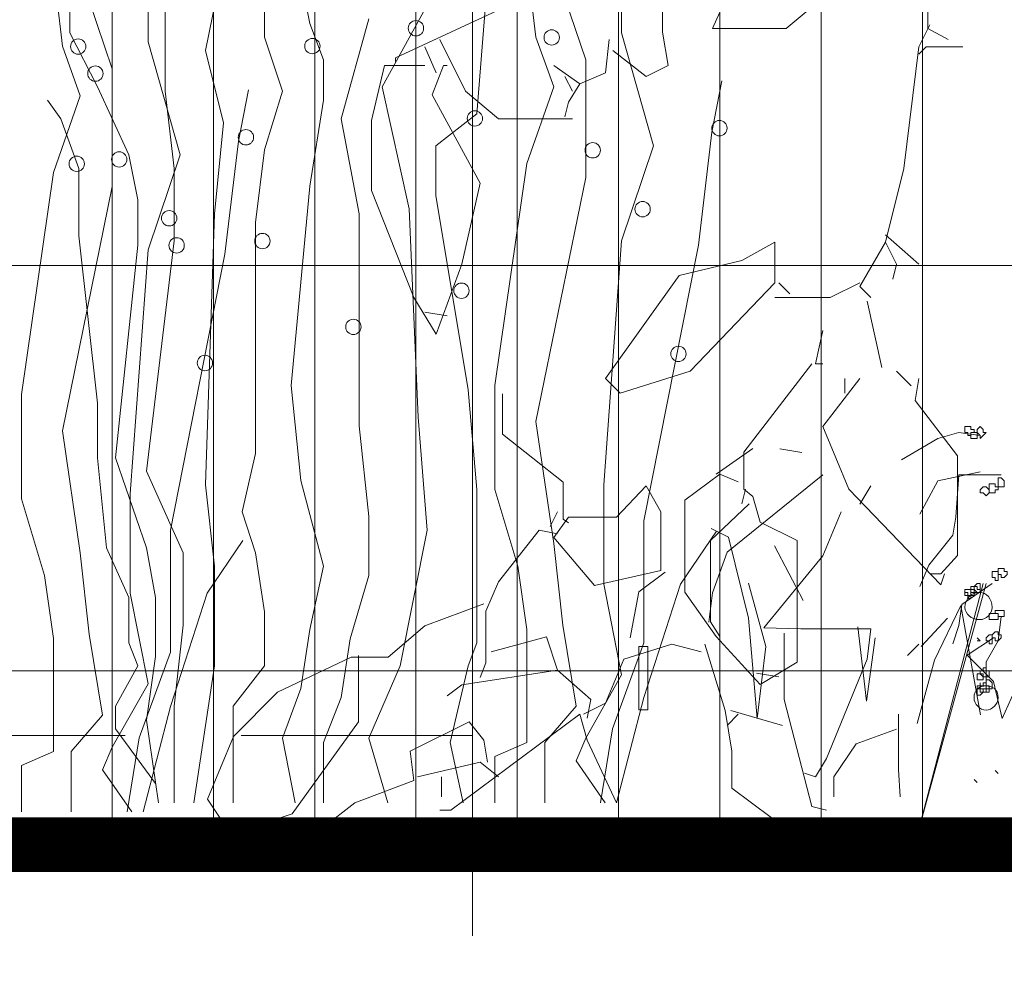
# Model space of a CAD drawing. Header units: millimetres. Extents: x 16698 to 93787, y -21104 to 39413.
# Tile 67 of 256: x 23615 to 23669, y 9741 to 9792. Entities that reach past the tile are written whole.
import ezdxf

# ---------------------------------------------------------------- set-up
doc = ezdxf.new("R2010")
doc.units = ezdxf.units.MM
doc.linetypes.add('HIDDEN', pattern=[9.525, 6.35, -3.175])
for name, color, linetype, lineweight in [('!MODUS_OPIS', 3, 'Continuous', 13), ('__MODUS_ŚCIANY', 2, 'Continuous', 35), ('_MODUS - zielen', 66, 'Continuous', 9), ('Hatch', 4, 'Continuous', 5), ('Widok', 1, 'Continuous', 15)]:
    doc.layers.add(name, color=color, linetype=linetype, lineweight=lineweight)

msp = doc.modelspace()

# ---------------------------------------------------------------- hatches: boundary and pattern name
at = {"layer": 'Hatch', "ltscale": 2, "true_color": 0xc7c7c7}
h = msp.add_hatch(dxfattribs=at)
h.set_pattern_fill('GRATE', color=9, scale=7, angle=90)
h.paths.add_polyline_path([(23182.90184, 9824.23322), (23670.94642, 9824.23322), (23670.94642, 9747.23322), (23182.90184, 9747.23322)])

# ---------------------------------------------------------------- linework, layer by layer
at = {"layer": '!MODUS_OPIS', "linetype": 'HIDDEN', "ltscale": 2}
msp.add_lwpolyline([(23639.40184, 9753.23322), (22997.375, 9753.23322)], dxfattribs=at)
at = {"layer": '__MODUS_ŚCIANY', "ltscale": 2, "const_width": 3}
msp.add_lwpolyline([(22482.72843, 9742.23322), (23135.03227, 9742.23322), (23219.34561, 9747.23322), (23815.53999, 9747.23322)], dxfattribs=at)
at = {"layer": '_MODUS - zielen', "transparency": 33554687}
for p, q in [((23642.87277, 9791.54181), (23641.89115, 9799.98424)), ((23616.89916, 9791.04174), (23615.91755, 9799.48417)), ((23647.57633, 9791.77879), (23647.57633, 9797.73293)), ((23621.60273, 9791.27872), (23621.60273, 9797.23286)), ((23624.75383, 9790.80125), (23625.73544, 9795.74822)), ((23630.4799, 9792.28238), (23629.9891, 9794.77067)), ((23622.5452, 9788.57956), (23622.5452, 9794.26709)), ((23617.30993, 9791.77879), (23617.30993, 9794.03011)), ((23627.98497, 9791.54181), (23627.98497, 9794.03011)), ((23645.6131, 9790.29767), (23644.34519, 9794.03011)), ((23619.6395, 9789.7976), (23618.37158, 9793.53004)), ((23634.44726, 9788.81654), (23636.90129, 9793.28954)), ((23639.64162, 9787.33541), (23640.13243, 9793.52652)), ((23632.19773, 9787.06881), (23633.71105, 9792.54898)), ((23631.21611, 9790.29767), (23630.4799, 9792.28238)), ((23618.82325, 9788.81654), (23617.30993, 9791.77879)), ((23628.96658, 9788.57956), (23627.98497, 9791.54181)), ((23643.85438, 9788.81654), (23642.87277, 9791.54181)), ((23649.33505, 9785.58768), (23647.57633, 9791.77879)), ((23617.88078, 9788.31647), (23616.89916, 9791.04174)), ((23623.36145, 9785.08761), (23621.60273, 9791.27872)), ((23625.73544, 9786.83183), (23624.75383, 9790.80125)), ((23619.6395, 9783.33988), (23619.6395, 9789.7976)), ((23631.21611, 9788.07598), (23631.21611, 9790.29767)), ((23645.6131, 9783.83995), (23645.6131, 9790.29767)), ((23620.54107, 9785.0841), (23618.82325, 9788.81654)), ((23635.91968, 9782.12184), (23634.44726, 9788.81654)), ((23642.38196, 9784.61014), (23643.85438, 9788.81654)), ((23652.52529, 9786.32824), (23653.08021, 9789.15243)), ((23616.40836, 9784.11007), (23617.88078, 9788.31647)), ((23623.03601, 9784.34353), (23622.5452, 9788.57956)), ((23626.55169, 9785.82818), (23627.10661, 9788.65236)), ((23627.98497, 9785.3507), (23628.96658, 9788.57956)), ((23616.81913, 9787.06881), (23616.08292, 9788.07598)), ((23630.4799, 9783.36599), (23631.21611, 9788.07598)), ((23637.3921, 9785.58768), (23639.64162, 9787.33541)), ((23617.80074, 9784.34353), (23616.81913, 9787.06881)), ((23625.24464, 9781.85524), (23625.73544, 9786.83183)), ((23633.17934, 9781.85524), (23632.19773, 9787.06881)), ((23651.78908, 9780.13713), (23652.52529, 9786.32824)), ((23625.81548, 9779.63706), (23626.55169, 9785.82818)), ((23637.3921, 9782.86241), (23637.3921, 9785.58768)), ((23647.57633, 9780.37411), (23649.33505, 9785.58768)), ((23621.03188, 9782.62543), (23620.54107, 9785.0841)), ((23621.60273, 9779.87404), (23623.36145, 9785.08761)), ((23627.49417, 9781.38128), (23627.98497, 9785.3507)), ((23640.62324, 9772.43527), (23642.38196, 9784.61014)), ((23614.64963, 9771.9352), (23616.40836, 9784.11007)), ((23617.80074, 9783.83995), (23617.80074, 9784.34353)), ((23623.03601, 9780.37411), (23623.03601, 9784.34353)), ((23616.89916, 9769.95049), (23619.6395, 9783.33988)), ((23617.80074, 9780.64071), (23617.80074, 9783.83995)), ((23629.45739, 9772.43527), (23630.4799, 9783.36599)), ((23642.87277, 9770.45056), (23645.6131, 9783.83995)), ((23639.15082, 9772.19829), (23637.3921, 9782.86241)), ((23621.03188, 9780.13713), (23621.03188, 9782.62543)), ((23624.75383, 9766.98472), (23625.24464, 9781.85524)), ((23633.17934, 9770.21358), (23633.17934, 9781.85524)), ((23636.41048, 9770.68754), (23635.91968, 9782.12184)), ((23627.49417, 9768.70283), (23627.49417, 9781.38128)), ((23618.82325, 9771.45772), (23617.80074, 9780.64071)), ((23619.80486, 9768.46585), (23621.03188, 9780.13713)), ((23621.52269, 9767.72528), (23623.03601, 9780.37411)), ((23646.59472, 9766.98472), (23647.57633, 9780.37411)), ((23648.80334, 9765.00001), (23651.78908, 9780.13713)), ((23620.62111, 9766.48465), (23621.60273, 9779.87404)), ((23622.82974, 9764.49994), (23625.81548, 9779.63706)), ((23629.9891, 9767.2217), (23629.45739, 9772.43527)), ((23639.64162, 9766.71811), (23639.15082, 9772.19829)), ((23640.62324, 9766.71811), (23640.62324, 9772.43527)), ((23614.64963, 9766.21805), (23614.64963, 9771.9352)), ((23618.82325, 9768.46585), (23618.82325, 9771.45772)), ((23636.90129, 9764.49642), (23636.41048, 9770.68754)), ((23643.85438, 9763.75586), (23642.87277, 9770.45056)), ((23617.88078, 9763.25579), (23616.89916, 9769.95049)), ((23633.71105, 9765.23699), (23633.17934, 9770.21358)), ((23619.31406, 9763.51888), (23618.82325, 9768.46585)), ((23621.52269, 9763.51888), (23619.80486, 9768.46585)), ((23626.75796, 9765.50359), (23627.49417, 9768.70283)), ((23623.52681, 9763.25228), (23621.52269, 9767.72528)), ((23631.21611, 9762.51171), (23629.9891, 9767.2217)), ((23625.24464, 9762.51171), (23624.75383, 9766.98472)), ((23639.64162, 9758.30531), (23639.64162, 9766.71811)), ((23641.89115, 9762.51171), (23640.62324, 9766.71811)), ((23646.59472, 9761.53417), (23646.59472, 9766.98472)), ((23615.91755, 9762.01164), (23614.64963, 9766.21805)), ((23620.62111, 9761.0341), (23620.62111, 9766.48465)), ((23627.49417, 9763.25228), (23626.75796, 9765.50359)), ((23633.71105, 9762.00813), (23633.71105, 9765.23699)), ((23648.80334, 9758.30531), (23648.80334, 9765.00001)), ((23622.82974, 9757.80524), (23622.82974, 9764.49994)), ((23635.42887, 9757.06116), (23636.90129, 9764.49642)), ((23650.80747, 9761.53417), (23652.78025, 9764.43339)), ((23653.44881, 9764.11454), (23652.48881, 9764.59454)), ((23624.83387, 9761.0341), (23626.80665, 9763.93332)), ((23654.52881, 9759.67454), (23653.44881, 9764.11454)), ((23620.54107, 9760.7936), (23619.31406, 9763.51888)), ((23622.01349, 9760.7936), (23621.52269, 9763.51888)), ((23644.34519, 9759.28285), (23643.85438, 9763.75586)), ((23657.52881, 9760.63454), (23655.96881, 9763.63454)), ((23618.37158, 9758.78278), (23617.88078, 9763.25579)), ((23623.52681, 9759.28285), (23623.52681, 9763.25228)), ((23627.98497, 9760.02342), (23627.49417, 9763.25228)), ((23625.24464, 9757.06116), (23625.24464, 9762.51171)), ((23630.4799, 9759.04587), (23631.21611, 9762.51171)), ((23642.38196, 9759.04587), (23641.89115, 9762.51171)), ((23616.40836, 9758.5458), (23615.91755, 9762.01164)), ((23632.68853, 9758.54229), (23633.71105, 9762.00813)), ((23648.52881, 9761.11454), (23649.96881, 9762.19454)), ((23647.57633, 9756.55758), (23646.59472, 9761.53417)), ((23648.80334, 9755.31343), (23650.80747, 9761.53417)), ((23654.52881, 9761.59454), (23655.48881, 9758.11454)), ((23620.54107, 9758.30531), (23620.54107, 9760.7936)), ((23621.60273, 9756.05751), (23620.62111, 9761.0341)), ((23622.01349, 9757.56475), (23622.01349, 9760.7936)), ((23622.82974, 9754.81336), (23624.83387, 9761.0341)), ((23648.04881, 9758.59454), (23648.52881, 9761.11454)), ((23664.7419, 9757.3636, -6683.45662), (23666.1819, 9760.3636, -6683.45662)), ((23666.1819, 9760.3636, -6683.45662), (23667.2619, 9754.3636, -6683.45662)), ((23627.98497, 9757.06116), (23627.98497, 9760.02342)), ((23655.00881, 9754.15454), (23654.52881, 9759.67454)), ((23665.44881, 9759.67454), (23664.00881, 9758.11454)), ((23623.03601, 9754.83947), (23623.52681, 9759.28285)), ((23629.9891, 9755.81702), (23630.4799, 9759.04587)), ((23642.38196, 9755.31343), (23642.38196, 9759.04587)), ((23645.0814, 9754.83947), (23644.34519, 9759.28285)), ((23661.00881, 9755.11454), (23660.52881, 9759.19454)), ((23616.40836, 9754.81336), (23616.40836, 9758.5458)), ((23619.10779, 9754.3394), (23618.37158, 9758.78278)), ((23632.19773, 9755.31343), (23632.68853, 9758.54229)), ((23661.48881, 9758.59454), (23661.00881, 9755.11454)), ((23666.52881, 9757.63454), (23667.96881, 9758.59454)), ((23621.03188, 9757.06116), (23620.54107, 9758.30531)), ((23639.15082, 9757.06116), (23639.64162, 9758.30531)), ((23647.08552, 9753.59532), (23648.80334, 9758.30531)), ((23648.52881, 9758.11454), (23649.00881, 9758.11454)), ((23648.52881, 9754.63454), (23648.52881, 9758.11454)), ((23649.00881, 9758.11454), (23649.00881, 9754.63454)), ((23655.48881, 9758.11454), (23655.00881, 9754.15454)), ((23621.11192, 9753.09525), (23622.82974, 9757.80524)), ((23621.52269, 9754.06928), (23622.01349, 9757.56475)), ((23667.96881, 9756.19454), (23666.52881, 9757.63454)), ((23670.00881, 9757.63454), (23668.44881, 9754.15454)), ((23619.80486, 9754.83947), (23621.03188, 9757.06116)), ((23624.10149, 9749.54075), (23625.24464, 9757.06116)), ((23626.26715, 9754.83947), (23627.98497, 9757.06116)), ((23633.71105, 9753.09174), (23635.42887, 9757.06116)), ((23638.16921, 9752.85476), (23639.15082, 9757.06116)), ((23663.7819, 9753.8836, -6683.45662), (23664.7419, 9757.3636, -6683.45662)), ((23645.6131, 9753.09174), (23647.57633, 9756.55758)), ((23619.6395, 9752.59167), (23621.60273, 9756.05751)), ((23628.96658, 9753.09174), (23629.9891, 9755.81702)), ((23668.44881, 9754.15454), (23667.96881, 9756.19454)), ((23631.21611, 9752.85476), (23632.19773, 9755.31343)), ((23642.38196, 9752.85476), (23642.38196, 9755.31343)), ((23647.29948, 9749.54075), (23648.80334, 9755.31343)), ((23616.40836, 9752.35469), (23616.40836, 9754.81336)), ((23619.80486, 9753.59532), (23619.80486, 9754.83947)), ((23621.32588, 9749.04068), (23622.82974, 9754.81336)), ((23623.03601, 9749.54075), (23623.03601, 9754.83947)), ((23626.26715, 9749.54075), (23626.26715, 9754.83947)), ((23643.36357, 9752.85476), (23645.0814, 9754.83947)), ((23617.38997, 9752.35469), (23619.10779, 9754.3394)), ((23649.00881, 9754.63454), (23648.52881, 9754.63454)), ((23622.16398, 9749.54075), (23621.52269, 9754.06928)), ((23622.01349, 9750.60345), (23619.80486, 9753.59532)), ((23620.44678, 9749.04068), (23621.11192, 9753.09525)), ((23629.667, 9749.54075), (23628.96658, 9753.09174)), ((23634.76168, 9749.54075), (23633.71105, 9753.09174)), ((23645.0814, 9751.84759), (23645.6131, 9753.09174)), ((23646.42038, 9749.54075), (23647.08552, 9753.59532)), ((23619.10779, 9751.34752), (23619.6395, 9752.59167)), ((23631.21611, 9749.54075), (23631.21611, 9752.85476)), ((23638.89169, 9749.54075), (23638.16921, 9752.85476)), ((23640.62324, 9752.08457), (23642.38196, 9752.85476)), ((23643.36357, 9749.54075), (23643.36357, 9752.85476)), ((23614.64963, 9751.5845), (23616.40836, 9752.35469)), ((23617.38997, 9749.04068), (23617.38997, 9752.35469)), ((23640.62324, 9749.54075), (23640.62324, 9752.08457)), ((23614.64963, 9749.04068), (23614.64963, 9751.5845)), ((23646.67395, 9749.54075), (23645.0814, 9751.84759)), ((23620.70035, 9749.04068), (23619.10779, 9751.34752))]:
    msp.add_line(p, q, dxfattribs=at)
for points in [[(23662.76234, 9821.72787), (23662.76234, 9818.69594), (23662.8628, 9817.07899), (23663.87357, 9815.86625), (23662.8628, 9813.23853), (23664.07554, 9800.10044), (23664.37902, 9795.45156), (23664.37902, 9792.01543), (23665.49039, 9791.40912)], [(23649.3213, 9796.4622), (23649.82569, 9794.84512), (23649.82569, 9791.81333), (23650.12917, 9789.99414), (23648.9163, 9789.38784), (23647.09751, 9790.80268)], [(23660.23507, 9796.05787), (23659.02325, 9794.03671), (23656.5975, 9792.01543), (23652.55493, 9792.01543), (23653.36281, 9793.83461), (23657.20341, 9796.76542), (23659.62916, 9796.76542), (23660.23507, 9796.05787)], [(23641.23615, 9793.22817), (23635.17177, 9790.39848), (23635.17177, 9790.19638)], [(23664.48054, 9792.21753), (23663.87357, 9791.00478), (23663.06569, 9784.33475), (23662.05492, 9780.29218), (23662.66083, 9779.07944), (23662.45886, 9778.2709)], [(23636.78859, 9791.00478), (23637.39555, 9789.58994)], [(23637.59752, 9791.40912), (23639.01237, 9788.5793), (23640.83116, 9787.06333), (23644.87373, 9787.06333)], [(23646.89554, 9791.40912), (23646.69357, 9789.58994), (23645.27872, 9788.98363), (23643.86388, 9789.99414)], [(23666.29932, 9791.00478), (23664.27751, 9791.00478), (23663.87357, 9790.60058)], [(23636.78859, 9789.99414), (23634.56586, 9789.99414), (23633.85844, 9786.96235), (23633.85844, 9783.12201), (23636.18268, 9777.26026), (23637.39555, 9775.2391), (23638.8104, 9779.07944), (23639.82131, 9783.52621), (23637.19358, 9788.37719), (23637.79949, 9789.99414), (23638.00146, 9789.99414)], [(23644.46979, 9789.38784), (23644.87373, 9788.5793)], [(23645.27872, 9788.98363), (23644.67176, 9787.97299), (23644.46979, 9787.16445)], [(23662.05492, 9780.69639), (23663.87357, 9779.07944)], [(23655.99053, 9778.0688), (23651.34205, 9773.21782), (23647.50145, 9772.00521), (23646.69357, 9772.81361), (23650.73614, 9778.473), (23654.17175, 9779.28154), (23655.99053, 9780.29218), (23655.99053, 9778.0688)], [(23662.05492, 9780.29218), (23660.64007, 9777.86669), (23661.24598, 9777.26026)], [(23660.64007, 9778.0688), (23659.02325, 9777.26026), (23655.99053, 9777.26026)], [(23656.19356, 9778.0688), (23656.79947, 9777.46249)], [(23661.04401, 9777.05815), (23661.85295, 9773.42005)], [(23636.78859, 9776.45172), (23638.00146, 9776.24975)], [(23658.61826, 9775.44107), (23658.21432, 9773.62202), (23658.61826, 9773.62202)], [(23658.01235, 9773.62202), (23654.27326, 9768.77104), (23654.27326, 9766.74976), (23654.77871, 9766.34555), (23655.18265, 9764.93071), (23657.20341, 9763.92006), (23657.20341, 9757.25003), (23655.18265, 9756.03716), (23652.7569, 9758.66488), (23651.03857, 9761.09037), (23651.03857, 9766.14332), (23652.95887, 9767.55843), (23653.96978, 9767.15396)], [(23662.66083, 9773.21782), (23663.46963, 9772.40941)], [(23660.64007, 9772.81361), (23658.61826, 9770.18589), (23660.0331, 9766.74976), (23665.08645, 9761.49458), (23665.28842, 9762.10101)], [(23659.83113, 9772.81361), (23659.83113, 9772.00521)], [(23663.87357, 9772.81361), (23663.6716, 9771.60074), (23665.99584, 9768.56907), (23665.99584, 9763.11166), (23665.08645, 9762.10101), (23664.48054, 9762.10101)], [(23641.03418, 9771.97646), (23641.03418, 9769.75307), (23644.36827, 9767.12548), (23644.36827, 9765.1042), (23644.67176, 9764.90209)], [(23667.23951, 9769.68118), (23666.08126, 9769.84664), (23664.92302, 9769.51571), (23662.93746, 9768.35747)], [(23654.77871, 9768.97328), (23652.7569, 9767.55843)], [(23656.25513, 9768.96246), (23657.468, 9768.76022)], [(23667.23951, 9767.69562), (23664.92302, 9767.19922), (23663.93024, 9765.37913)], [(23658.61826, 9767.52969), (23653.36281, 9763.28501), (23652.55493, 9761.06163), (23652.35296, 9759.44468)], [(23668.39775, 9767.53015), (23666.08126, 9767.53015), (23665.9158, 9765.21366), (23665.75033, 9764.22088), (23664.42663, 9762.56625), (23663.93024, 9761.408)], [(23644.67176, 9765.20518), (23647.29948, 9765.20518), (23648.9163, 9766.92325), (23649.72524, 9765.5084), (23649.72524, 9762.2745), (23646.0866, 9761.46596), (23643.86388, 9764.09355), (23644.67176, 9765.20518)], [(23654.37372, 9766.74976), (23654.17175, 9765.94135)], [(23661.24598, 9766.92325), (23660.64007, 9765.91274)], [(23644.06585, 9765.5084), (23643.66085, 9764.69999)], [(23654.57569, 9765.94135), (23652.45342, 9763.92006), (23652.45342, 9759.47329), (23652.95887, 9758.66488)], [(23659.62916, 9765.5084), (23658.61826, 9763.08291), (23655.38462, 9759.14146), (23657.40538, 9759.09096), (23661.24598, 9759.09096), (23661.04401, 9757.42339), (23658.82023, 9751.96624), (23658.21432, 9750.9556), (23657.60841, 9751.1577)], [(23644.06585, 9764.29566), (23643.05494, 9764.49776), (23640.83116, 9761.66806), (23640.12373, 9760.05098), (23640.12373, 9757.22129), (23639.82131, 9756.41275)], [(23667.57043, 9761.57347), (23663.76477, 9747.67454), (23667.40497, 9761.57347)], [(23667.90136, 9761.57347), (23666.24672, 9760.41522), (23666.08126, 9759.25698), (23665.75033, 9758.2642)], [(23640.02328, 9760.45532), (23636.78859, 9759.24257), (23634.76783, 9757.52451), (23632.74707, 9757.52451), (23628.7045, 9755.60434), (23626.27875, 9753.17898), (23624.8639, 9749.74285), (23625.67178, 9748.53011), (23628.29951, 9748.53011), (23629.51238, 9748.93431), (23633.15101, 9753.98739), (23633.15101, 9757.42339), (23633.15101, 9757.62549)], [(23668.39775, 9759.75337), (23668.23229, 9758.42966), (23668.23229, 9758.42966)], [(23640.42722, 9757.8276), (23643.45888, 9758.63614), (23644.06585, 9756.81708)], [(23656.49599, 9758.83824), (23656.49599, 9755.20014), (23658.01235, 9749.33851), (23658.82023, 9749.13641)], [(23667.23951, 9758.42966), (23667.07404, 9758.59512), (23667.07404, 9758.59512)], [(23667.23951, 9758.42966), (23667.07404, 9758.59512), (23667.07404, 9758.59512)], [(23651.94796, 9757.8276), (23650.33114, 9758.23193), (23647.70342, 9757.42339), (23646.69357, 9754.99803), (23645.48069, 9754.39173)], [(23652.15099, 9758.23193), (23653.26235, 9754.59383), (23653.61554, 9752.37044), (23653.61554, 9750.34916), (23655.78856, 9748.73221)], [(23663.87357, 9758.23193), (23663.26766, 9757.62549)], [(23667.23951, 9758.42966), (23667.07404, 9758.42966), (23667.07404, 9758.42966)], [(23667.23951, 9758.42966), (23667.07404, 9758.42966), (23667.07404, 9758.42966)], [(23667.23951, 9758.42966), (23667.07404, 9758.42966), (23667.07404, 9758.42966)], [(23668.23229, 9758.42966), (23667.57043, 9757.27142), (23667.57043, 9755.61678)], [(23645.68266, 9754.18949), (23645.88463, 9755.20014), (23644.06585, 9756.81708), (23638.8104, 9756.00854), (23638.00146, 9755.40224)], [(23654.98068, 9756.6436), (23656.19356, 9756.44136)], [(23647.29948, 9749.54075), (23645.68266, 9752.97675), (23645.27872, 9754.39173), (23638.20343, 9749.13641), (23637.59752, 9749.13641)], [(23653.96978, 9754.39173), (23653.36281, 9753.78529)], [(23653.56584, 9754.59383), (23656.39553, 9753.78529)], [(23662.76234, 9754.39173), (23662.76234, 9751.3598), (23662.85529, 9749.86359)], [(23640.22525, 9751.764), (23640.02328, 9752.97675), (23639.21434, 9753.98739), (23635.98071, 9752.37044), (23636.18268, 9750.75349), (23632.94904, 9749.54075), (23631.1292, 9748.12577)], [(23662.66083, 9753.58319), (23660.4381, 9752.77465), (23659.22522, 9750.9556), (23659.22522, 9749.86359)], [(23640.83116, 9750.9556), (23639.82131, 9751.764), (23636.38465, 9750.9556)], [(23637.69904, 9750.9556), (23637.69904, 9749.86359)], [(23668.23229, 9751.14927), (23668.06682, 9751.31473), (23668.06682, 9751.31473)], [(23667.07404, 9750.65288), (23666.90858, 9750.81834), (23666.90858, 9750.81834)]]:
    msp.add_lwpolyline(points, dxfattribs=at)
for points in [[(23635.87571, 9792.0276, 1), (23636.71726, 9792.0276, 1)], [(23617.34601, 9791.02395, 1), (23618.18755, 9791.02395, 1)], [(23630.19054, 9791.05005, 1), (23631.03209, 9791.05005, 1)], [(23643.31961, 9791.52401, 1), (23644.16116, 9791.52401, 1)], [(23618.28848, 9789.5393, 1), (23619.13003, 9789.5393, 1)], [(23639.10686, 9787.08063, 1), (23639.9484, 9787.08063, 1)], [(23652.52223, 9786.54743, 1), (23653.36378, 9786.54743, 1)], [(23626.54863, 9786.04736, 1), (23627.39018, 9786.04736, 1)], [(23645.56914, 9785.3329, 1), (23646.41069, 9785.3329, 1)], [(23617.26597, 9784.59234, 1), (23618.10752, 9784.59234, 1)], [(23619.59554, 9784.83283, 1), (23620.43708, 9784.83283, 1)], [(23648.30948, 9782.10404, 1), (23649.15102, 9782.10404, 1)], [(23622.33587, 9781.60397, 1), (23623.17742, 9781.60397, 1)], [(23627.4502, 9780.35631, 1), (23628.29175, 9780.35631, 1)], [(23622.74664, 9780.11933, 1), (23623.58819, 9780.11933, 1)], [(23638.37065, 9777.63104, 1), (23639.21219, 9777.63104, 1)], [(23632.44007, 9775.64633, 1), (23633.28162, 9775.64633, 1)], [(23650.2727, 9774.1652, 1), (23651.11425, 9774.1652, 1)], [(23624.2991, 9773.66513, 1), (23625.14065, 9773.66513, 1)]]:
    msp.add_lwpolyline(points, format="xyb", close=True, dxfattribs=at)
for points in [[(23666.57765, 9770.17757), (23666.41219, 9770.17757), (23666.41219, 9770.0121), (23666.41219, 9769.84664), (23666.41219, 9769.84664), (23666.57765, 9769.84664), (23666.57765, 9769.68118), (23666.74312, 9769.68118), (23666.74312, 9769.68118), (23666.74312, 9769.84664), (23666.90858, 9769.84664), (23666.90858, 9769.84664), (23666.90858, 9770.0121), (23666.74312, 9770.0121), (23666.74312, 9770.17757), (23666.74312, 9770.17757)], [(23666.57765, 9770.17757), (23666.41219, 9770.17757), (23666.41219, 9770.0121), (23666.41219, 9769.84664), (23666.41219, 9769.84664), (23666.57765, 9769.84664), (23666.57765, 9769.68118), (23666.74312, 9769.68118), (23666.74312, 9769.68118), (23666.74312, 9769.84664), (23666.90858, 9769.84664), (23666.90858, 9769.84664), (23666.90858, 9770.0121), (23666.74312, 9770.0121), (23666.74312, 9770.17757), (23666.74312, 9770.17757)], [(23666.74312, 9769.84664), (23666.74312, 9769.84664), (23666.74312, 9769.84664), (23666.74312, 9769.68118), (23666.74312, 9769.68118), (23666.74312, 9769.51571), (23666.74312, 9769.51571), (23666.90858, 9769.51571), (23667.07404, 9769.51571), (23667.07404, 9769.51571), (23667.07404, 9769.51571), (23667.07404, 9769.68118), (23667.07404, 9769.84664), (23667.07404, 9769.84664), (23667.07404, 9769.84664), (23666.90858, 9769.84664)], [(23667.23951, 9770.17757), (23667.07404, 9770.0121), (23667.07404, 9769.84664), (23667.07404, 9769.84664), (23667.23951, 9769.68118), (23667.23951, 9769.68118), (23667.23951, 9769.51571), (23667.40497, 9769.68118), (23667.57043, 9769.84664), (23667.57043, 9769.84664), (23667.40497, 9769.84664), (23667.40497, 9770.0121)], [(23668.23229, 9767.36469), (23668.23229, 9767.19922), (23668.23229, 9767.19922), (23668.23229, 9767.03376), (23668.23229, 9767.03376), (23668.23229, 9766.8683), (23668.39775, 9766.8683), (23668.56321, 9766.8683), (23668.56321, 9766.8683), (23668.56321, 9766.8683), (23668.56321, 9767.03376), (23668.56321, 9767.19922), (23668.56321, 9767.19922), (23668.56321, 9767.19922), (23668.39775, 9767.36469)], [(23667.40497, 9766.8683), (23667.23951, 9766.70283), (23667.23951, 9766.53737), (23667.40497, 9766.53737), (23667.40497, 9766.53737), (23667.57043, 9766.37191), (23667.57043, 9766.37191), (23667.7359, 9766.53737), (23667.7359, 9766.53737), (23667.7359, 9766.70283), (23667.57043, 9766.8683), (23667.57043, 9766.8683), (23667.57043, 9766.8683)], [(23667.90136, 9767.03376), (23667.7359, 9767.03376), (23667.7359, 9766.8683), (23667.7359, 9766.8683), (23667.7359, 9766.70283), (23667.7359, 9766.53737), (23667.90136, 9766.53737), (23667.90136, 9766.53737), (23668.06682, 9766.53737), (23668.06682, 9766.70283), (23668.23229, 9766.70283), (23668.23229, 9766.8683), (23668.06682, 9766.8683), (23668.06682, 9766.8683), (23668.06682, 9767.03376)], [(23668.39775, 9762.40078), (23668.23229, 9762.40078), (23668.23229, 9762.23532), (23668.23229, 9762.23532), (23668.23229, 9762.06986), (23668.39775, 9762.06986), (23668.39775, 9761.90439), (23668.56321, 9761.90439), (23668.56321, 9761.90439), (23668.72868, 9762.06986), (23668.72868, 9762.23532), (23668.72868, 9762.23532), (23668.56321, 9762.23532), (23668.56321, 9762.40078), (23668.56321, 9762.40078)], [(23668.06682, 9762.23532), (23667.90136, 9762.23532), (23667.90136, 9762.06986), (23667.90136, 9761.90439), (23667.90136, 9761.90439), (23668.06682, 9761.90439), (23668.06682, 9761.73893), (23668.23229, 9761.73893), (23668.23229, 9761.73893), (23668.23229, 9761.90439), (23668.23229, 9761.90439), (23668.23229, 9762.06986), (23668.23229, 9762.23532), (23668.23229, 9762.23532)], [(23666.57765, 9761.24254), (23666.41219, 9761.24254), (23666.41219, 9761.07708), (23666.41219, 9761.07708), (23666.41219, 9760.91161), (23666.57765, 9760.91161), (23666.57765, 9760.74615), (23666.74312, 9760.74615), (23666.74312, 9760.91161), (23666.74312, 9761.07708), (23666.74312, 9761.07708), (23666.74312, 9761.24254), (23666.74312, 9761.24254), (23666.74312, 9761.24254)], [(23666.57765, 9761.24254), (23666.57765, 9761.24254), (23666.41219, 9761.24254), (23666.41219, 9761.07708), (23666.57765, 9761.07708), (23666.57765, 9761.07708), (23666.57765, 9760.91161), (23666.74312, 9760.91161), (23666.74312, 9760.91161), (23666.90858, 9760.91161), (23666.90858, 9761.07708), (23666.90858, 9761.07708), (23666.90858, 9761.24254), (23666.90858, 9761.24254), (23666.74312, 9761.24254), (23666.74312, 9761.24254)], [(23666.90858, 9761.408), (23666.74312, 9761.408), (23666.74312, 9761.24254), (23666.74312, 9761.24254), (23666.74312, 9761.07708), (23666.90858, 9761.07708), (23666.90858, 9761.07708), (23667.07404, 9761.07708), (23667.07404, 9761.07708), (23667.07404, 9761.07708), (23667.23951, 9761.07708), (23667.23951, 9761.24254), (23667.23951, 9761.24254), (23667.07404, 9761.24254), (23667.07404, 9761.408), (23667.07404, 9761.408)], [(23667.07404, 9761.57347), (23666.90858, 9761.408), (23666.90858, 9761.24254), (23666.90858, 9761.24254), (23667.07404, 9761.07708), (23667.07404, 9761.07708), (23667.23951, 9761.07708), (23667.23951, 9761.24254), (23667.23951, 9761.24254), (23667.23951, 9761.408), (23667.23951, 9761.57347)], [(23667.90136, 9759.91883), (23667.7359, 9759.91883), (23667.7359, 9759.91883), (23667.7359, 9759.75337), (23667.7359, 9759.58791), (23667.90136, 9759.58791), (23667.90136, 9759.58791), (23667.90136, 9759.58791), (23668.06682, 9759.58791), (23668.06682, 9759.58791), (23668.23229, 9759.58791), (23668.23229, 9759.75337), (23668.23229, 9759.91883), (23668.06682, 9759.91883), (23668.06682, 9759.91883)], [(23668.23229, 9760.0843), (23668.06682, 9760.0843), (23668.06682, 9759.91883), (23668.23229, 9759.91883), (23668.23229, 9759.75337), (23668.23229, 9759.75337), (23668.39775, 9759.75337), (23668.56321, 9759.75337), (23668.56321, 9759.91883), (23668.56321, 9759.91883), (23668.56321, 9760.0843), (23668.39775, 9760.0843), (23668.39775, 9760.0843)], [(23667.7359, 9758.76059), (23667.57043, 9758.59512), (23667.57043, 9758.59512), (23667.57043, 9758.42966), (23667.57043, 9758.42966), (23667.7359, 9758.42966), (23667.7359, 9758.2642), (23667.90136, 9758.2642), (23667.90136, 9758.42966), (23667.90136, 9758.42966), (23667.90136, 9758.59512), (23667.90136, 9758.59512), (23667.90136, 9758.59512), (23667.90136, 9758.76059)], [(23668.06682, 9758.92605), (23667.90136, 9758.76059), (23667.90136, 9758.59512), (23667.90136, 9758.59512), (23668.06682, 9758.59512), (23668.06682, 9758.42966), (23668.23229, 9758.42966), (23668.23229, 9758.42966), (23668.39775, 9758.59512), (23668.39775, 9758.59512), (23668.39775, 9758.76059), (23668.23229, 9758.76059), (23668.23229, 9758.92605), (23668.23229, 9758.92605)], [(23667.40497, 9756.94049), (23667.40497, 9756.77503), (23667.23951, 9756.77503), (23667.23951, 9756.60956), (23667.23951, 9756.60956), (23667.40497, 9756.60956), (23667.40497, 9756.4441), (23667.57043, 9756.4441), (23667.57043, 9756.4441), (23667.7359, 9756.4441), (23667.7359, 9756.60956), (23667.7359, 9756.60956), (23667.7359, 9756.77503), (23667.57043, 9756.77503), (23667.57043, 9756.94049), (23667.57043, 9756.94049)], [(23667.07404, 9756.60956), (23667.07404, 9756.60956), (23667.07404, 9756.60956), (23667.07404, 9756.4441), (23667.07404, 9756.27864), (23667.07404, 9756.27864), (23667.07404, 9756.27864), (23667.23951, 9756.27864), (23667.23951, 9756.27864), (23667.23951, 9756.27864), (23667.40497, 9756.27864), (23667.40497, 9756.4441), (23667.23951, 9756.60956), (23667.23951, 9756.60956), (23667.23951, 9756.60956)], [(23667.23951, 9755.94771), (23667.07404, 9755.94771), (23667.07404, 9755.94771), (23667.07404, 9755.78225), (23667.07404, 9755.78225), (23667.23951, 9755.78225), (23667.23951, 9755.61678), (23667.23951, 9755.61678), (23667.40497, 9755.61678), (23667.40497, 9755.78225), (23667.57043, 9755.78225), (23667.57043, 9755.78225), (23667.57043, 9755.94771), (23667.40497, 9755.94771), (23667.23951, 9755.94771), (23667.23951, 9756.11317), (23667.23951, 9756.11317)], [(23667.07404, 9755.94771), (23667.07404, 9755.78225), (23667.07404, 9755.78225), (23667.07404, 9755.61678), (23667.07404, 9755.45132), (23667.07404, 9755.45132), (23667.23951, 9755.45132), (23667.23951, 9755.45132), (23667.23951, 9755.45132), (23667.40497, 9755.61678), (23667.40497, 9755.78225), (23667.23951, 9755.78225), (23667.23951, 9755.78225), (23667.23951, 9755.94771)], [(23667.40497, 9755.94771), (23667.23951, 9755.94771), (23667.23951, 9755.94771), (23667.23951, 9755.78225), (23667.23951, 9755.78225), (23667.40497, 9755.78225), (23667.40497, 9755.61678), (23667.57043, 9755.61678), (23667.57043, 9755.61678), (23667.7359, 9755.61678), (23667.7359, 9755.78225), (23667.7359, 9755.78225), (23667.7359, 9755.94771), (23667.57043, 9755.94771), (23667.57043, 9755.94771)], [(23667.57043, 9756.27864), (23667.57043, 9756.11317), (23667.40497, 9756.11317), (23667.40497, 9755.94771), (23667.57043, 9755.94771), (23667.57043, 9755.94771), (23667.57043, 9755.78225), (23667.57043, 9755.78225), (23667.7359, 9755.78225), (23667.90136, 9755.78225), (23667.90136, 9755.94771), (23667.90136, 9755.94771), (23667.90136, 9756.11317), (23667.7359, 9756.27864)]]:
    msp.add_lwpolyline(points, close=True, dxfattribs=at)
for points in [[(23667.90136, 9760.24976), (23667.90136, 9760.74615), (23667.57043, 9761.07708), (23667.23951, 9761.07708), (23667.23951, 9761.07708), (23666.74312, 9761.07708), (23666.41219, 9760.74615), (23666.41219, 9760.24976), (23666.41219, 9760.24976), (23666.41219, 9759.91883), (23666.74312, 9759.58791), (23667.23951, 9759.58791), (23667.23951, 9759.58791), (23667.57043, 9759.58791), (23667.90136, 9759.91883), (23667.90136, 9760.24976)], [(23668.23229, 9755.28586), (23668.23229, 9755.78225), (23667.90136, 9755.94771), (23667.57043, 9755.94771), (23667.57043, 9755.94771), (23667.23951, 9755.94771), (23666.90858, 9755.78225), (23666.90858, 9755.28586), (23666.90858, 9755.28586), (23666.90858, 9754.95493), (23667.23951, 9754.624), (23667.57043, 9754.624), (23667.57043, 9754.624), (23667.90136, 9754.624), (23668.23229, 9754.95493), (23668.23229, 9755.28586)]]:
    msp.add_open_spline(points, degree=3, knots=[0, 0, 0, 0, 0.0625, 0.0625, 0.0625, 0.062501, 0.125, 0.125, 0.125, 0.125001, 0.1875, 0.1875, 0.1875, 0.187501, 1, 1, 1, 1], dxfattribs=at)
at = {"layer": 'Widok', "ltscale": 2}
msp.add_lwpolyline([(23639.40184, 9824.23322), (23639.40184, 9742.23322)], dxfattribs=at)

doc.saveas('drawing.dxf')
